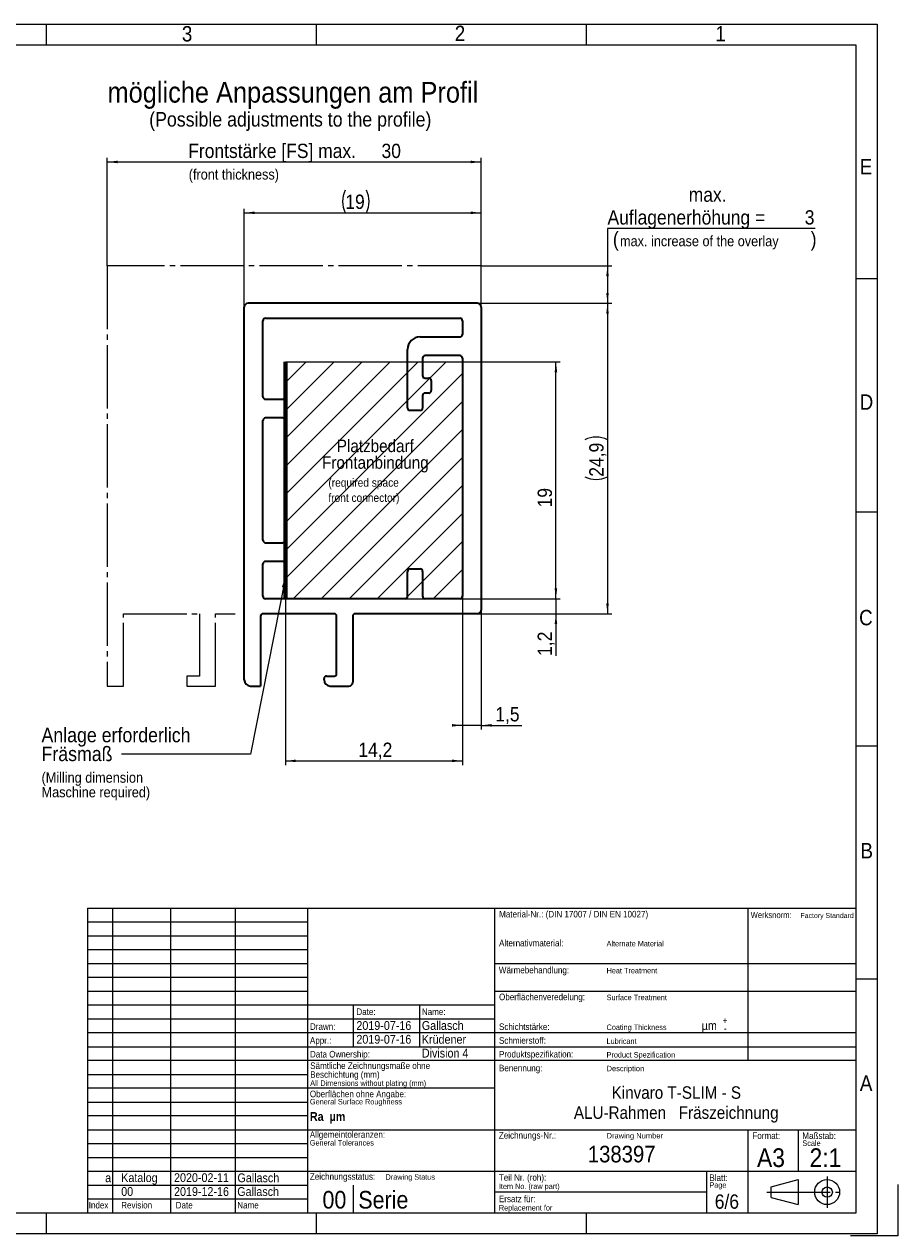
# Model space of a CAD drawing. Header units: millimetres. Extents: x 2 to 420, y 0 to 291.
# Tile 12 of 12: x 210 to 420, y 0 to 291. Entities that reach past the tile are written whole.
import ezdxf

# ---------------------------------------------------------------- set-up
doc = ezdxf.new("R2010")
doc.units = ezdxf.units.MM
doc.linetypes.add('SLD-Durchgehend', pattern=[0])
doc.linetypes.add('SLD-Punktstrich', pattern=[19.05, 15.24, -1.27, 1.27, -1.27])
doc.styles.add('SLDTEXTSTYLE1', font='GOTHIC.TTF', dxfattribs={"width": 0.913})
doc.styles.add('SLDTEXTSTYLE2', font='GOTHICB.TTF', dxfattribs={"width": 0.913})
doc.styles.get("Standard").update_dxf_attribs({"font": 'GOTHIC.TTF'})
doc.dimstyles.new('SLDDIMSTYLE4', dxfattribs={"dimtxt": 0.18, "dimasz": 2.5, "dimexe": 0, "dimexo": 0.0625, "dimgap": 0, "dimtad": 0, "dimtih": 1, "dimtoh": 1, "dimdec": 0, "dimrnd": 1e-09, "dimzin": 0, "dimdsep": 46, "dimtxsty": 'STANDARD', "dimsah": 1, "dimcen": 0.09, "dimadec": 0, "dimazin": 0, "dimtfac": 2.5, "dimtdec": 0, "dimtofl": 0, "dimtmove": 0, "dimatfit": 3, "dimfxl": 1, "dimfrac": 2, "dimtolj": 1, "dimtzin": 0, "dimarcsym": 0})
doc.dimstyles.new('SLDDIMSTYLE6', dxfattribs={"dimtxt": 3.439583, "dimasz": 2.5, "dimexe": 0, "dimexo": 0.0625, "dimgap": 0.859896, "dimtad": 1, "dimlfac": 0.333333, "dimrnd": 1e-09, "dimzin": 12, "dimdsep": 46, "dimtxsty": 'SLDTEXTSTYLE1', "dimsah": 1, "dimcen": 0.09, "dimadec": 0, "dimazin": 3, "dimtfac": 1, "dimtofl": 0, "dimtmove": 0, "dimatfit": 3, "dimfxl": 1, "dimfrac": 2, "dimtolj": 1, "dimtzin": 12, "dimarcsym": 0})
doc.dimstyles.new('SLDDIMSTYLE7', dxfattribs={"dimtxt": 3.439583, "dimasz": 2.5, "dimexe": 0, "dimexo": 0.0625, "dimgap": 0.859896, "dimtad": 0, "dimtih": 1, "dimtoh": 1, "dimlfac": 0.333333, "dimrnd": 1e-09, "dimzin": 12, "dimdsep": 46, "dimtxsty": 'SLDTEXTSTYLE1', "dimsah": 1, "dimcen": 0.09, "dimadec": 0, "dimazin": 3, "dimtfac": 1, "dimtofl": 0, "dimtmove": 0, "dimatfit": 3, "dimfxl": 1, "dimfrac": 2, "dimtolj": 1, "dimtzin": 12, "dimarcsym": 0})
doc.dimstyles.new('SLDDIMSTYLE8', dxfattribs={"dimtxt": 3.439583, "dimasz": 2.5, "dimexe": 0, "dimexo": 0.0625, "dimgap": 0.859896, "dimtad": 1, "dimdec": 1, "dimlfac": 0.333333, "dimrnd": 1e-09, "dimzin": 12, "dimdsep": 46, "dimtxsty": 'SLDTEXTSTYLE1', "dimsah": 1, "dimcen": 0.09, "dimadec": 0, "dimazin": 3, "dimtfac": 1, "dimtmove": 0, "dimatfit": 0, "dimfxl": 1, "dimfrac": 2, "dimtolj": 1, "dimtzin": 12, "dimarcsym": 0})
doc.dimstyles.new('SLDDIMSTYLE9', dxfattribs={"dimtxt": 3.439583, "dimasz": 2.5, "dimexe": 0, "dimexo": 0.0625, "dimgap": 0.859896, "dimtad": 1, "dimdec": 1, "dimlfac": 0.333333, "dimrnd": 1e-09, "dimzin": 12, "dimdsep": 46, "dimtxsty": 'SLDTEXTSTYLE1', "dimsah": 1, "dimcen": 0.09, "dimadec": 0, "dimazin": 3, "dimtfac": 1, "dimtofl": 0, "dimtmove": 0, "dimatfit": 3, "dimfxl": 1, "dimfrac": 2, "dimtolj": 1, "dimtzin": 12, "dimarcsym": 0})

# ---------------------------------------------------------------- blocks, each defined once
blk = doc.blocks.new('SW_NOTE_0_9')
at = {"color": 0, "linetype": 'Continuous', "lineweight": 0, "char_height": 1.5875, "attachment_point": 1, "style": 'SLDTEXTSTYLE1'}
for s, insert in [('Sämtliche Zeichnungsmaße ohne ', (0, 2.03)), ('Beschichtung (mm)', (0, -0.09))]:
    blk.add_mtext(s, dxfattribs=dict(at, insert=insert))
blk = doc.blocks.new('_D_11')
at = {"color": 150, "linetype": 'SLD-Durchgehend', "lineweight": 0}
for p, q in [((229.72, 233.36), (229.72, 259.36)), ((229.72, 258.36), (319.72, 258.36)), ((319.72, 223.46), (319.72, 259.36))]:
    blk.add_line(p, q, dxfattribs=at)
at = {"color": 150, "linetype": 'SLD-Durchgehend', "lineweight": 18}
for points in [[(229.72, 258.36), (232.22, 258.05), (232.22, 258.67)], [(319.72, 258.36), (317.22, 258.67), (317.22, 258.05)]]:
    blk.add_solid(points, dxfattribs=at)
at = {"color": 150, "linetype": 'SLD-Durchgehend', "lineweight": 18, "attachment_point": 1, "style": 'SLDTEXTSTYLE1'}
for s, insert, char_height in [('Frontstärke [FS] max. ', (249.23, 262.75), 3.4396), ('30', (295.75, 262.75), 3.44)]:
    blk.add_mtext(s, dxfattribs=dict(at, insert=insert, char_height=char_height))
blk = doc.blocks.new('_D_12')
at = {"color": 150, "linetype": 'SLD-Durchgehend', "lineweight": 0}
for p, q in [((272.62, 210.26), (338.72, 210.26)), ((337.72, 153.26), (337.72, 210.26)), ((272.62, 153.26), (338.72, 153.26))]:
    blk.add_line(p, q, dxfattribs=at)
at = {"color": 150, "linetype": 'SLD-Durchgehend', "lineweight": 18}
for points in [[(337.72, 210.26), (337.41, 207.76), (338.03, 207.76)], [(337.72, 153.26), (338.03, 155.76), (337.41, 155.76)]]:
    blk.add_solid(points, dxfattribs=at)
at = {"color": 150, "linetype": 'SLD-Durchgehend', "lineweight": 18, "insert": (333.32, 175.25), "char_height": 3.44, "attachment_point": 1, "rotation": 90, "style": 'SLDTEXTSTYLE1'}
blk.add_mtext('19', dxfattribs=at)
blk = doc.blocks.new('_D_13')
at = {"color": 150, "linetype": 'SLD-Durchgehend', "lineweight": 0}
for p, q in [((400.15, 242.36), (350.14, 242.36)), ((350.14, 242.36), (350.14, 233.36)), ((319.72, 233.36), (351.14, 233.36)), ((350.14, 233.36), (350.14, 224.36)), ((318.82, 224.36), (351.14, 224.36))]:
    blk.add_line(p, q, dxfattribs=at)
at = {"color": 150, "linetype": 'SLD-Durchgehend', "lineweight": 18}
for points in [[(350.14, 233.36), (349.83, 230.86), (350.45, 230.86)], [(350.14, 224.36), (350.45, 226.86), (349.83, 226.86)]]:
    blk.add_solid(points, dxfattribs=at)
at = {"color": 150, "linetype": 'SLD-Durchgehend', "lineweight": 18, "attachment_point": 1, "style": 'SLDTEXTSTYLE1'}
for s, insert, char_height in [('max.', (369.69, 252.22), 3.44), ('Auflagenerhöhung = ', (350.14, 246.75), 3.4396), ('3', (397.61, 246.75), 3.44)]:
    blk.add_mtext(s, dxfattribs=dict(at, insert=insert, char_height=char_height))
blk = doc.blocks.new('_D_14')
at = {"color": 150, "linetype": 'SLD-Durchgehend', "lineweight": 0}
for p, q in [((337.72, 153.26), (337.72, 155.76)), ((301.42, 153.26), (338.72, 153.26)), ((337.72, 153.26), (337.72, 149.66)), ((318.82, 149.66), (338.72, 149.66)), ((337.72, 149.66), (337.72, 139.53))]:
    blk.add_line(p, q, dxfattribs=at)
at = {"color": 150, "linetype": 'SLD-Durchgehend', "lineweight": 18}
for points in [[(337.72, 153.26), (338.03, 155.76), (337.41, 155.76)], [(337.72, 149.66), (337.41, 147.16), (338.03, 147.16)]]:
    blk.add_solid(points, dxfattribs=at)
at = {"color": 150, "linetype": 'SLD-Durchgehend', "lineweight": 18, "insert": (333.32, 139.53), "char_height": 3.44, "attachment_point": 1, "rotation": 90, "style": 'SLDTEXTSTYLE1'}
blk.add_mtext('1,2', dxfattribs=at)
blk = doc.blocks.new('_D_15')
at = {"color": 150, "linetype": 'SLD-Durchgehend', "lineweight": 0}
for p, q in [((315.22, 153.86), (315.22, 121.81)), ((319.72, 150.56), (319.72, 121.81)), ((315.22, 122.81), (312.72, 122.81)), ((319.72, 122.81), (315.22, 122.81)), ((319.72, 122.81), (329.48, 122.81))]:
    blk.add_line(p, q, dxfattribs=at)
at = {"color": 150, "linetype": 'SLD-Durchgehend', "lineweight": 18}
for points in [[(315.22, 122.81), (312.72, 123.12), (312.72, 122.5)], [(319.72, 122.81), (322.22, 122.5), (322.22, 123.12)]]:
    blk.add_solid(points, dxfattribs=at)
at = {"color": 150, "linetype": 'SLD-Durchgehend', "lineweight": 18, "insert": (323.13, 127.2), "char_height": 3.44, "attachment_point": 1, "style": 'SLDTEXTSTYLE1'}
blk.add_mtext('1,5', dxfattribs=at)
blk = doc.blocks.new('_D_16')
at = {"color": 150, "linetype": 'SLD-Durchgehend', "lineweight": 0}
for p, q in [((272.62, 197.36), (272.62, 113.26)), ((315.22, 153.86), (315.22, 113.26)), ((272.62, 114.26), (315.22, 114.26))]:
    blk.add_line(p, q, dxfattribs=at)
at = {"color": 150, "linetype": 'SLD-Durchgehend', "lineweight": 18}
for points in [[(272.62, 114.26), (275.12, 113.95), (275.12, 114.57)], [(315.22, 114.26), (312.72, 114.57), (312.72, 113.95)]]:
    blk.add_solid(points, dxfattribs=at)
at = {"color": 150, "linetype": 'SLD-Durchgehend', "lineweight": 18, "insert": (290.17, 118.65), "char_height": 3.44, "attachment_point": 1, "style": 'SLDTEXTSTYLE1'}
blk.add_mtext('14,2', dxfattribs=at)
blk = doc.blocks.new('_D_17')
at = {"color": 150, "linetype": 'SLD-Durchgehend', "lineweight": 0}
for p, q in [((318.82, 224.36), (351.14, 224.36)), ((350.14, 224.36), (350.14, 149.66)), ((318.82, 149.66), (351.14, 149.66))]:
    blk.add_line(p, q, dxfattribs=at)
at = {"color": 150, "linetype": 'SLD-Durchgehend', "lineweight": 18}
for centre, start, end in [((347.4, 186.06), 63.4349, 116.5651), ((347.4, 188.1), 243.4349, 296.5651)]:
    blk.add_arc(centre, 6.11, start, end, dxfattribs=at)
for points in [[(350.14, 224.36), (349.83, 221.86), (350.45, 221.86)], [(350.14, 149.66), (350.45, 152.16), (349.83, 152.16)]]:
    blk.add_solid(points, dxfattribs=at)
at = {"color": 150, "linetype": 'SLD-Durchgehend', "lineweight": 18, "insert": (345.74, 182.63), "char_height": 3.44, "attachment_point": 1, "rotation": 90, "style": 'SLDTEXTSTYLE1'}
blk.add_mtext('24,9', dxfattribs=at)
blk = doc.blocks.new('_D_18')
at = {"color": 150, "linetype": 'SLD-Durchgehend', "lineweight": 0}
for p, q in [((262.72, 223.46), (262.72, 247.12)), ((262.72, 246.12), (319.72, 246.12)), ((319.72, 223.46), (319.72, 247.12))]:
    blk.add_line(p, q, dxfattribs=at)
at = {"color": 150, "linetype": 'SLD-Durchgehend', "lineweight": 18}
for centre, start, end in [((292.5, 248.85), 153.4349, 206.5651), ((286.65, 248.85), 333.4349, 26.5651)]:
    blk.add_arc(centre, 6.11, start, end, dxfattribs=at)
for points in [[(262.72, 246.12), (265.22, 245.81), (265.22, 246.43)], [(319.72, 246.12), (317.22, 246.43), (317.22, 245.81)]]:
    blk.add_solid(points, dxfattribs=at)
at = {"color": 150, "linetype": 'SLD-Durchgehend', "lineweight": 18, "insert": (287.03, 250.51), "char_height": 3.44, "attachment_point": 1, "style": 'SLDTEXTSTYLE1'}
blk.add_mtext('19', dxfattribs=at)
blk = doc.blocks.new('SW_NOTE_0_14')
at = {"color": 0, "linetype": 'Continuous', "lineweight": 0, "char_height": 3, "attachment_point": 2, "style": 'SLDTEXTSTYLE1'}
for s, insert in [('Platzbedarf ', (11.58, 3.83)), ('Frontanbindung', (11.59, -0.17))]:
    blk.add_mtext(s, dxfattribs=dict(at, insert=insert))
blk = doc.blocks.new('SW_NOTE_0_15')
at = {"color": 0, "linetype": 'Continuous', "lineweight": 0, "char_height": 3.5, "attachment_point": 1, "style": 'SLDTEXTSTYLE1'}
for s, insert in [('Anlage erforderlich', (-19.24, 6.32)), ('Fräsmaß', (-19.24, 1.79))]:
    blk.add_mtext(s, dxfattribs=dict(at, insert=insert))
blk = doc.blocks.new('SW_NOTE_0_16')
at = {"color": 0, "linetype": 'Continuous', "lineweight": 0, "char_height": 2, "attachment_point": 1, "style": 'SLDTEXTSTYLE1'}
for s, insert in [('(required space', (0, 2.55)), ('front connector)', (0, -1.1))]:
    blk.add_mtext(s, dxfattribs=dict(at, insert=insert))
blk = doc.blocks.new('SW_NOTE_0_17')
at = {"color": 0, "linetype": 'Continuous', "lineweight": 0, "attachment_point": 1, "style": 'SLDTEXTSTYLE1'}
for s, insert, char_height in [('(', (0, 4.47), 3.5), ('max. increase of the overlay', (1.72, 3.49), 2.5), (')', (47.6, 4.47), 3.5)]:
    blk.add_mtext(s, dxfattribs=dict(at, insert=insert, char_height=char_height))
blk = doc.blocks.new('SW_NOTE_0_18')
at = {"color": 0, "linetype": 'Continuous', "lineweight": 0, "char_height": 2.5, "attachment_point": 1, "style": 'SLDTEXTSTYLE1'}
for s, insert in [('(Milling dimension', (0, 3.19)), ('Maschine required)', (0, -0.31))]:
    blk.add_mtext(s, dxfattribs=dict(at, insert=insert))

msp = doc.modelspace()

# ---------------------------------------------------------------- hatches: boundary and pattern name
at = {"linetype": 'Continuous'}
h = msp.add_hatch(dxfattribs=at)
h.set_pattern_fill('ANSI31', color=150, scale=1.5, style=0)
h.paths.add_polyline_path([(315.216364, 210.261448), (272.616364, 210.261448), (272.616364, 153.261448), (315.216364, 153.261448)], flags=0)

# ---------------------------------------------------------------- linework, layer by layer
at = {"color": 7, "linetype": 'SLD-Durchgehend', "lineweight": 18}
for p, q in [((2.000268, 291.499818), (415.000268, 291.499818)), ((215.000268, 291.499818), (215.000268, 286.499818)), ((280.000268, 291.499818), (280.000268, 286.499818)), ((345.000268, 291.499818), (345.000268, 286.499818)), ((415.000268, 291.499818), (415.000268, 0.499818)), ((410.000268, 286.499818), (20.000268, 286.499818)), ((410.000268, 5.499818), (410.000268, 286.499818)), ((410.000268, 230.299818), (415.000268, 230.299818)), ((415.000268, 174.099818), (410.000268, 174.099818)), ((410.000268, 117.899818), (415.000268, 117.899818)), ((225.000267, 78.823151), (410.000268, 78.823151)), ((225.000267, 78.823151), (225.000267, 5.499818)), ((231.000267, 78.823151), (231.000267, 5.499818)), ((245.000267, 5.499818), (245.000267, 78.823151)), ((260.500267, 78.823151), (260.500267, 5.499818)), ((278.000268, 5.499818), (278.000268, 78.823151)), ((323.000268, 5.499818), (323.000268, 78.823151)), ((384.000268, 42.159818), (384.000268, 78.823151)), ((410.000268, 5.499818), (410.000268, 78.823151)), ((278.000268, 75.493151), (225.000267, 75.493151)), ((225.000267, 72.159818), (278.000268, 72.159818)), ((278.000268, 68.826485), (225.000267, 68.826485)), ((225.000267, 65.493151), (278.000268, 65.493151)), ((323.000268, 65.493151), (410.000268, 65.493151)), ((278.000268, 62.159818), (225.000267, 62.159818)), ((415.000268, 61.699818), (410.000268, 61.699818)), ((225.000267, 58.826485), (278.000268, 58.826485)), ((323.000268, 58.826485), (410.000268, 58.826485)), ((323.000268, 55.493151), (225.000267, 55.493151)), ((289.000268, 45.493151), (289.000268, 55.493151)), ((305.000268, 45.493151), (305.000268, 55.493151)), ((225.000267, 52.159818), (323.000268, 52.159818)), ((410.000268, 48.826485), (225.000267, 48.826485)), ((225.000267, 45.493151), (410.000268, 45.493151)), ((410.000268, 42.159818), (225.000267, 42.159818)), ((225.000267, 38.826485), (278.000268, 38.826485)), ((323.000268, 35.493151), (225.000267, 35.493151)), ((225.000267, 32.159818), (278.000268, 32.159818)), ((278.000268, 28.826485), (225.000267, 28.826485)), ((225.000267, 25.493151), (410.000268, 25.493151)), ((384.000268, 5.499818), (384.000268, 25.493151)), ((396.000268, 25.493151), (396.000268, 15.493151)), ((278.000268, 22.159818), (225.000267, 22.159818)), ((225.000267, 18.826485), (278.000268, 18.826485)), ((410.000268, 15.493151), (225.000267, 15.493151)), ((374.000268, 15.493151), (374.000268, 5.499818)), ((225.000267, 12.159818), (278.000268, 12.159818)), ((289.000268, 5.499818), (289.000268, 12.159818)), ((389.498181, 11.757589), (396.000268, 13.499818)), ((389.498181, 9.242047), (389.498181, 11.757589)), ((396.000268, 13.499818), (396.000268, 7.499818)), ((420.000268, 12.36458), (420.000268, -0.000182)), ((278.000268, 8.829818), (225.000267, 8.829818)), ((374.000268, 10.499818), (323.000268, 10.499818)), ((389.498181, 9.242047), (396.000268, 7.499818)), ((20.000268, 5.499818), (410.000268, 5.499818)), ((215.000268, 5.499818), (215.000268, 0.499818)), ((225.000267, 5.499818), (410.000268, 5.499818)), ((280.000268, 5.499818), (280.000268, 0.499818)), ((345.000268, 5.499818), (345.000268, 0.499818)), ((415.000268, 0.499818), (2.000268, 0.499818)), ((420.000268, -0.000182), (408.650005, -0.000182))]:
    msp.add_line(p, q, dxfattribs=at)
at = {"color": 7, "linetype": 'SLD-Punktstrich', "lineweight": 25}
for p, q in [((319.716364, 233.361448), (229.716364, 233.361448)), ((229.716364, 233.361448), (229.716364, 132.261448))]:
    msp.add_line(p, q, dxfattribs=at)
at = {"color": 150, "linetype": 'SLD-Punktstrich', "lineweight": 25}
for p, q in [((319.716364, 223.461448), (319.716364, 233.361448)), ((233.616364, 132.261448), (233.616364, 149.661448)), ((233.616364, 149.661448), (251.916364, 149.661448)), ((251.916364, 149.661448), (251.916364, 134.661448)), ((255.816364, 132.261448), (255.816364, 149.661448)), ((255.816364, 149.661448), (260.545295, 149.661448)), ((251.916364, 134.661448), (248.916364, 134.661448)), ((248.916364, 134.661448), (248.916364, 132.261448)), ((229.716364, 132.261448), (233.616364, 132.261448)), ((248.916364, 132.261448), (255.816364, 132.261448))]:
    msp.add_line(p, q, dxfattribs=at)
at = {"color": 7, "linetype": 'SLD-Durchgehend', "lineweight": 35}
for p, q in [((262.716364, 133.761448), (262.716364, 223.461448)), ((318.816364, 224.361448), (263.616364, 224.361448)), ((319.716364, 223.461448), (319.716364, 150.561448)), ((267.216364, 201.861448), (267.216364, 220.161448)), ((267.816364, 220.761448), (314.616364, 220.761448)), ((315.216364, 220.161448), (315.216364, 216.861448)), ((305.016364, 216.261448), (314.616364, 216.261448)), ((302.016364, 199.161448), (302.016364, 213.261448)), ((305.616364, 211.161448), (305.616364, 206.961448)), ((314.616364, 211.761448), (306.216364, 211.761448)), ((315.216364, 211.161448), (315.216364, 153.861448)), ((306.216364, 206.361448), (307.116364, 206.361448)), ((307.716364, 205.761448), (307.716364, 203.361448)), ((267.816364, 201.261448), (272.016364, 201.261448)), ((305.616364, 202.161448), (305.616364, 199.161448)), ((307.116364, 202.761448), (306.216364, 202.761448)), ((272.616364, 200.661448), (272.616364, 197.361448)), ((305.016364, 198.561448), (302.616364, 198.561448)), ((267.216364, 167.361448), (267.216364, 196.161448)), ((272.016364, 196.761448), (267.816364, 196.761448)), ((267.816364, 166.761448), (272.016364, 166.761448)), ((272.616364, 166.161448), (272.616364, 162.861448)), ((267.216364, 153.861448), (267.216364, 161.661448)), ((272.016364, 162.261448), (267.816364, 162.261448)), ((302.616364, 160.461448), (305.016364, 160.461448)), ((302.016364, 153.861448), (302.016364, 159.861448)), ((305.616364, 159.861448), (305.616364, 153.861448)), ((301.416364, 153.261448), (267.816364, 153.261448)), ((314.616364, 153.261448), (306.216364, 153.261448)), ((266.616364, 149.061448), (266.616364, 132.261448)), ((284.316364, 149.661448), (267.216364, 149.661448)), ((284.916364, 135.261448), (284.916364, 149.061448)), ((288.816364, 149.061448), (288.816364, 133.161448)), ((318.816364, 149.661448), (289.416364, 149.661448)), ((282.516364, 134.661448), (284.316364, 134.661448)), ((264.216364, 132.261448), (266.616364, 132.261448)), ((281.916364, 133.761448), (281.916364, 134.061448)), ((283.416364, 132.261448), (287.916364, 132.261448))]:
    msp.add_line(p, q, dxfattribs=at)
at = {"color": 150, "linetype": 'SLD-Durchgehend', "lineweight": 70}
msp.add_line((272.616364, 153.261448), (272.616364, 210.261448), dxfattribs=at)
at = {"color": 150, "linetype": 'SLD-Durchgehend', "lineweight": 25}
for p, q in [((272.616364, 210.261448), (315.216364, 210.261448)), ((315.216364, 153.261448), (315.216364, 210.261448)), ((272.616364, 153.261448), (315.216364, 153.261448))]:
    msp.add_line(p, q, dxfattribs=at)
at = {"color": 7, "linetype": 'SLD-Punktstrich', "lineweight": 18}
for p, q in [((403.000268, 14.249818), (403.000268, 6.749818)), ((388.498181, 10.499818), (405.998181, 10.499818))]:
    msp.add_line(p, q, dxfattribs=at)
at = {"color": 7, "linetype": 'SLD-Durchgehend', "lineweight": 18}
for radius in [3, 1.25]:
    msp.add_circle((403.000268, 10.499818), radius, dxfattribs=at)
at = {"color": 7, "linetype": 'SLD-Durchgehend', "lineweight": 35}
for centre, radius, start, end in [((263.616364, 223.461448), 0.9, 90, 180), ((318.816364, 223.461448), 0.9, 0, 90), ((267.816364, 220.161448), 0.6, 90, 180), ((314.616364, 220.161448), 0.6, 360, 90), ((305.016364, 213.261448), 3, 90, 180), ((314.616364, 216.861448), 0.6, 270, 0), ((306.216364, 211.161448), 0.6, 90, 180), ((314.616364, 211.161448), 0.6, 0, 90), ((306.216364, 206.961448), 0.6, 180, 270), ((307.116364, 205.761448), 0.6, 0, 90), ((267.816364, 201.861448), 0.6, 180, 270), ((272.016364, 200.661448), 0.6, 0, 90), ((306.216364, 202.161448), 0.6, 90, 180), ((307.116364, 203.361448), 0.6, 270, 0), ((302.616364, 199.161448), 0.6, 180, 270), ((305.016364, 199.161448), 0.6, 270, 0), ((267.816364, 196.161448), 0.6, 90, 180), ((272.016364, 197.361448), 0.6, 270, 0), ((267.816364, 167.361448), 0.6, 180, 270), ((272.016364, 166.161448), 0.6, 0, 90), ((267.816364, 161.661448), 0.6, 90, 180), ((272.016364, 162.861448), 0.6, 270, 0), ((302.616364, 159.861448), 0.6, 90, 180), ((305.016364, 159.861448), 0.6, 0, 90), ((267.816364, 153.861448), 0.6, 180, 270), ((301.416364, 153.861448), 0.6, 270, 0), ((306.216364, 153.861448), 0.6, 180, 270), ((314.616364, 153.861448), 0.6, 270, 0), ((267.216364, 149.061448), 0.6, 90, 180), ((284.316364, 149.061448), 0.6, 0, 90), ((289.416364, 149.061448), 0.6, 90, 180), ((318.816364, 150.561448), 0.9, 270, 0), ((282.516364, 134.061448), 0.6, 90, 180), ((284.316364, 135.261448), 0.6, 270, 0), ((264.216364, 133.761448), 1.5, 180, 270), ((283.416364, 133.761448), 1.5, 180, 270), ((287.916364, 133.161448), 0.9, 270, 0)]:
    msp.add_arc(centre, radius, start, end, dxfattribs=at)

# ---------------------------------------------------------------- block references
at = {"color": 150, "linetype": 'Continuous', "lineweight": 0}
for name, p in [('SW_NOTE_0_17', (351.428773, 237.096748)), ('SW_NOTE_0_14', (282.672063, 187.71277)), ('SW_NOTE_0_16', (282.952979, 179.6747)), ('SW_NOTE_0_15', (233.149229, 115.913944)), ('SW_NOTE_0_18', (213.920001, 108.310306))]:
    msp.add_blockref(name, p, dxfattribs=at)
at = {"color": 7, "linetype": 'Continuous', "lineweight": 0}
msp.add_blockref('SW_NOTE_0_9', (278.577594, 39.687484), dxfattribs=at)

# ---------------------------------------------------------------- texts
for s, insert, char_height, attachment_point, style in [('3', (247.692253, 291.060026), 3.704167, 1, 'SLDTEXTSTYLE1'), ('2', (313.373975, 291.148038), 3.704167, 1, 'SLDTEXTSTYLE1'), ('1', (376.097914, 291.072372), 3.704167, 1, 'SLDTEXTSTYLE1'), ('E', (410.845795, 259.082487), 3.704167, 1, 'SLDTEXTSTYLE1'), ('D', (410.824174, 202.44477), 3.704167, 1, 'SLDTEXTSTYLE1'), ('C', (410.695962, 150.584664), 3.704167, 1, 'SLDTEXTSTYLE1'), ('B', (411.027768, 94.504041), 3.704167, 1, 'SLDTEXTSTYLE1'), ('Material-Nr.: (DIN 17007 / DIN EN 10027)', (324.050452, 78.177359), 1.5875, 1, 'SLDTEXTSTYLE1'), ('Werksnorm:', (384.591402, 77.931245), 1.5, 1, 'SLDTEXTSTYLE1'), ('Factory Standard', (396.572504, 77.654292), 1.2, 1, 'SLDTEXTSTYLE1'), ('Alternativmaterial:', (324.031294, 71.214614), 1.5875, 1, 'SLDTEXTSTYLE1'), ('Alternate Material', (349.907416, 70.954555), 1.32291667, 1, 'SLDTEXTSTYLE1'), ('Wärmebehandlung:', (323.978172, 64.724541), 1.5875, 1, 'SLDTEXTSTYLE1'), ('Heat Treatment', (349.907416, 64.464482), 1.32291667, 1, 'SLDTEXTSTYLE1'), ('Oberflächenveredelung:', (324.029579, 58.268298), 1.5875, 1, 'SLDTEXTSTYLE1'), ('Surface Treatment', (349.907416, 58.008239), 1.32291667, 1, 'SLDTEXTSTYLE1'), ('Date:', (289.696264, 54.701842), 1.5875, 1, 'SLDTEXTSTYLE1'), ('Name:', (305.45598, 54.701842), 1.5875, 1, 'SLDTEXTSTYLE1'), ('Drawn:', (278.513453, 51.128815), 1.5875, 1, 'SLDTEXTSTYLE1'), ('2019-07-16', (289.696264, 51.648933), 2.1166667, 1, 'SLDTEXTSTYLE1'), ('Gallasch', (305.45598, 51.648933), 2.1166667, 1, 'SLDTEXTSTYLE1'), ('Schichtstärke:', (324.029579, 51.087384), 1.5875, 1, 'SLDTEXTSTYLE1'), ('Coating Thickness', (349.907416, 50.82742), 1.32291667, 1, 'SLDTEXTSTYLE1'), ('µm', (372.806592, 51.637651), 2.1166667, 1, 'SLDTEXTSTYLE1'), ('+', (377.844401, 52.554189), 1.5875, 1, 'SLDTEXTSTYLE1'), ('-', (378.160582, 50.685867), 1.5875, 1, 'SLDTEXTSTYLE1'), ('Appr.:', (278.513453, 47.805959), 1.5875, 1, 'SLDTEXTSTYLE1'), ('2019-07-16', (289.696264, 48.326077), 2.1166667, 1, 'SLDTEXTSTYLE1'), ('Krüdener', (305.45598, 48.326077), 2.1166667, 1, 'SLDTEXTSTYLE1'), ('Schmierstoff:', (324.020053, 47.775224), 1.5875, 1, 'SLDTEXTSTYLE1'), ('Lubricant', (349.907416, 47.499797), 1.3229167, 1, 'SLDTEXTSTYLE1'), ('Data Ownership:', (278.513453, 44.482658), 1.5875, 1, 'SLDTEXTSTYLE1'), ('Division 4', (305.45598, 45.002776), 2.1166667, 1, 'SLDTEXTSTYLE1'), ('Produktspezifikation:', (324.020053, 44.482658), 1.5875, 1, 'SLDTEXTSTYLE1'), ('Product Spezification', (349.907416, 44.207232), 1.32291667, 1, 'SLDTEXTSTYLE1'), ('Benennung:', (324.020053, 41.156119), 1.5875, 1, 'SLDTEXTSTYLE1'), ('Description', (349.907416, 40.895202), 1.3, 1, 'SLDTEXTSTYLE1'), ('A', (410.874676, 38.56685), 3.704167, 1, 'SLDTEXTSTYLE1'), ('All Dimensions without plating (mm)', (278.577594, 37.385086), 1.32291667, 1, 'SLDTEXTSTYLE1'), ('Oberflächen ohne Angabe:', (278.505897, 34.91727), 1.5875, 1, 'SLDTEXTSTYLE1'), ('Kinvaro T-SLIM - S', (366.70001, 35.959399), 3, 2, 'SLDTEXTSTYLE1'), ('General Surface Roughness', (278.505897, 32.927396), 1.32291667, 1, 'SLDTEXTSTYLE1'), ('Ra  µm', (278.505897, 29.761365), 2.1166667, 1, 'SLDTEXTSTYLE2'), ('ALU-Rahmen   Fräszeichnung ', (366.678921, 31.134039), 3, 2, 'SLDTEXTSTYLE1'), ('Allgemeintoleranzen:', (278.48546, 25.152127), 1.5875, 1, 'SLDTEXTSTYLE1'), ('Zeichnungs-Nr.:', (323.989948, 24.97347), 1.5875, 1, 'SLDTEXTSTYLE1'), ('Drawing Number', (349.907416, 24.712553), 1.3, 1, 'SLDTEXTSTYLE1'), ('Format:', (385.008866, 24.879161), 1.5875, 1, 'SLDTEXTSTYLE1'), ('Maßstab:', (397.032058, 24.879161), 1.5875, 1, 'SLDTEXTSTYLE1'), ('General Tolerances', (278.48546, 23.035435), 1.32291667, 1, 'SLDTEXTSTYLE1'), ('138397', (353.548324, 21.65146), 4, 2, 'SLDTEXTSTYLE1'), ('A3', (389.48304, 21.040174), 4.5, 2, 'SLDTEXTSTYLE1'), ('Scale', (397.032058, 22.948756), 1.3229167, 1, 'SLDTEXTSTYLE1'), ('2:1', (402.588415, 21.040174), 4.5, 2, 'SLDTEXTSTYLE1'), ('Katalog', (233.0935, 15.036233), 2.1166667, 1, 'SLDTEXTSTYLE1'), ('2020-02-11', (245.806999, 15.044616), 2.1166667, 1, 'SLDTEXTSTYLE1'), ('Gallasch', (261.074078, 15.002391), 2.1166667, 1, 'SLDTEXTSTYLE1'), ('Zeichnungsstatus:', (278.501886, 15.059548), 1.5875, 1, 'SLDTEXTSTYLE1'), ('Drawing Status', (296.703572, 14.799489), 1.32291667, 1, 'SLDTEXTSTYLE1'), ('Teil Nr. (roh):', (323.989948, 14.816238), 1.5875, 1, 'SLDTEXTSTYLE1'), ('Blatt:', (374.661211, 14.764831), 1.5875, 1, 'SLDTEXTSTYLE1'), ('a', (230.674051, 15.007941), 2.116667, 3, 'SLDTEXTSTYLE1'), ('00', (233.0935, 11.707377), 2.1166667, 1, 'SLDTEXTSTYLE1'), ('2019-12-16', (245.806999, 11.695192), 2.1166667, 1, 'SLDTEXTSTYLE1'), ('Gallasch', (261.026403, 11.694629), 2.1166667, 1, 'SLDTEXTSTYLE1'), ('Item No. (raw part)', (323.989948, 12.562295), 1.32291667, 1, 'SLDTEXTSTYLE1'), ('Page', (374.661211, 12.87313), 1.3229167, 1, 'SLDTEXTSTYLE1'), ('00  Serie', (281.529312, 10.782613), 4.2333333, 1, 'SLDTEXTSTYLE1'), ('Ersatz für:', (323.989948, 9.671041), 1.5875, 1, 'SLDTEXTSTYLE1'), ('6/6', (378.867624, 9.945607), 3.4395833, 2, 'SLDTEXTSTYLE1'), ('Index', (225.267119, 8.163103), 1.5875, 1, 'SLDTEXTSTYLE1'), ('Revision', (233.0935, 8.163103), 1.5875, 1, 'SLDTEXTSTYLE1'), ('Date', (246.212576, 8.163103), 1.5875, 1, 'SLDTEXTSTYLE1'), ('Name', (261.026403, 8.163103), 1.5875, 1, 'SLDTEXTSTYLE1'), ('Replacement for', (323.989948, 7.393128), 1.32291667, 1, 'SLDTEXTSTYLE1')]:
    msp.add_mtext(s, dxfattribs=dict(at, insert=insert, char_height=char_height, attachment_point=attachment_point, style=style))
at = {"color": 150, "linetype": 'Continuous', "lineweight": 0, "attachment_point": 1, "style": 'SLDTEXTSTYLE1'}
for s, insert, char_height in [('mögliche Anpassungen am Profil', (229.796611, 277.635605), 5), ('(Possible adjustments to the profile)', (239.821139, 270.375699), 3.5), ('(front thickness)', (249.346707, 256.627934), 2.5)]:
    msp.add_mtext(s, dxfattribs=dict(at, insert=insert, char_height=char_height))

# ---------------------------------------------------------------- dimensions: what is measured, and where the dimension line sits
at = {"color": 150, "linetype": 'SLD-Durchgehend', "lineweight": 18}
for base, p1, p2, text, dimstyle, picture, middle in [((319.716364, 258.361448), (229.716364, 233.361448), (319.716364, 223.461448), 'Frontstärke [FS] max. <>', 'SLDDIMSTYLE6', '_D_11', (275.028821, 258.361448)), ((319.716364, 246.119422), (262.716364, 223.461448), (319.716364, 223.461448), '(<>)', 'SLDDIMSTYLE6', '_D_18', (289.575769, 246.119422)), ((315.216364, 114.261448), (272.616364, 197.361448), (315.216364, 153.861448), ' <>', 'SLDDIMSTYLE9', '_D_16', (293.982983, 114.261448))]:
    dim = msp.add_linear_dim(base=base, p1=p1, p2=p2, text=text, dimstyle=dimstyle, dxfattribs=at)
    dim.commit()
    dim.dimension.update_dxf_attribs({"geometry": picture, "text_midpoint": middle, "dimtype": 160})
for base, p1, p2, text, dimstyle, picture, middle in [((350.13751, 224.361448), (319.716364, 233.361448), (318.816364, 224.361448), 'max.\\PAuflagenerhöhung = <>', 'SLDDIMSTYLE7', '_D_13', (350.13751, 247.826564)), ((350.13751, 149.661448), (318.816364, 224.361448), (318.816364, 149.661448), '(<>)', 'SLDDIMSTYLE9', '_D_17', (350.13751, 187.077595))]:
    dim = msp.add_linear_dim(base=base, p1=p1, p2=p2, angle=90, text=text, dimstyle=dimstyle, dxfattribs=at)
    dim.commit()
    dim.dimension.update_dxf_attribs({"geometry": picture, "text_midpoint": middle, "dimtype": 160})
for base, p1, p2, dimstyle, picture, middle in [((337.716364, 210.261448), (272.616364, 153.261448), (272.616364, 210.261448), 'SLDDIMSTYLE6', '_D_12', (337.716364, 177.79135)), ((337.716364, 149.661448), (301.416364, 153.261448), (318.816364, 149.661448), 'SLDDIMSTYLE8', '_D_14', (337.716364, 142.701226))]:
    dim = msp.add_linear_dim(base=base, p1=p1, p2=p2, angle=90, dimstyle=dimstyle, dxfattribs=at)
    dim.commit()
    dim.dimension.update_dxf_attribs({"geometry": picture, "text_midpoint": middle, "dimtype": 160})
dim = msp.add_linear_dim(base=(315.216364, 122.809828), p1=(319.716364, 150.561448), p2=(315.216364, 153.861448), dimstyle='SLDDIMSTYLE8', dxfattribs=at)
dim.commit()
dim.dimension.update_dxf_attribs({"geometry": '_D_15', "text_midpoint": (326.30139, 122.809828), "dimtype": 160})

# ---------------------------------------------------------------- leaders
at = {"color": 150, "linetype": 'Continuous', "lineweight": 0}
msp.add_leader([(272.616364, 158.436039), (264.195759, 115.913944), (233.149229, 115.913944)], dimstyle='SLDDIMSTYLE4', dxfattribs=at)

doc.saveas('drawing.dxf')
